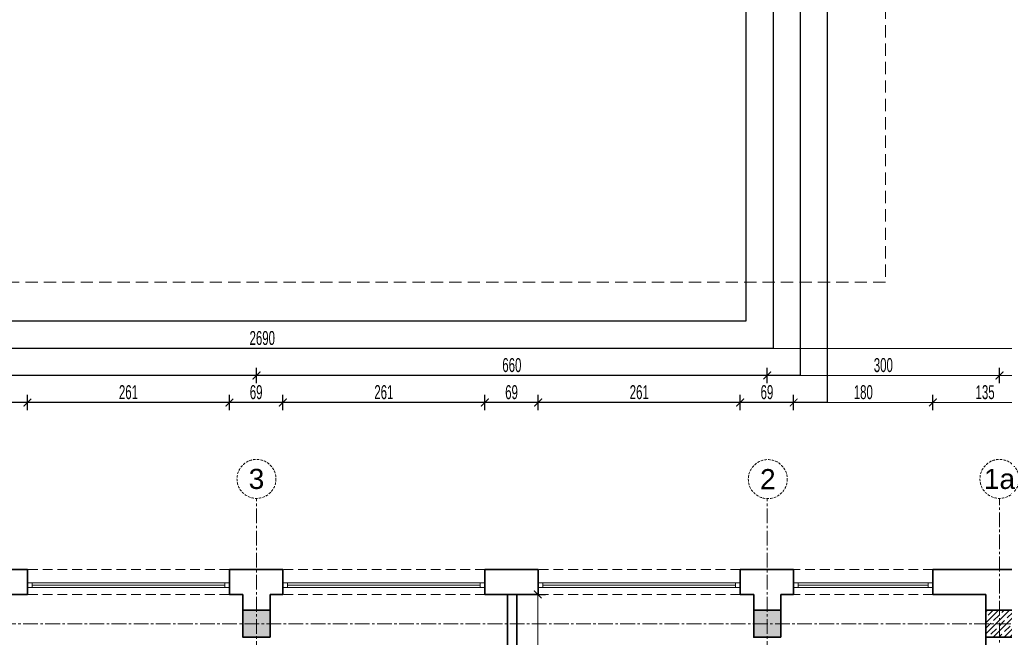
# Model space of a CAD drawing. Header units: millimetres. Extents: x 0 to 12515, y 0 to 27803.
# Tile 44 of 97: x 8078 to 9350, y 22863 to 23662. Entities that reach past the tile are written whole.
import ezdxf
from ezdxf.enums import TextEntityAlignment as Align

# ---------------------------------------------------------------- set-up
doc = ezdxf.new("R2010")
doc.units = ezdxf.units.MM
for name, pattern in [('ACAD_ISO02W100', [15, 12, -3]), ('CACHE2', [4.7625, 3.175, -1.5875]), ('CENTER2', [28.575, 19.05, -3.175, 3.175, -3.175]), ('DASHED', [19.05, 12.7, -6.35])]:
    doc.linetypes.add(name, pattern=pattern)
doc.layers.add('pomocnicze', color=51, linetype='Continuous', lineweight=30, plot=False)
doc.layers.add('powierzchnie', color=230, linetype='Continuous', lineweight=30, plot=False)
for name, color, linetype, lineweight in [('SQ_ISTN.Ściany', 140, 'Continuous', 35), ('Sq_Okna', 170, 'Continuous', 9), ('SQ_Osie', 220, 'CENTER2', 9), ('SQ_Wymiary', 7, 'Continuous', 5), ('SQ_ZAKRES_OPRACOWANIA', 7, 'ACAD_ISO02W100', 20)]:
    doc.layers.add(name, color=color, linetype=linetype, lineweight=lineweight)
doc.layers.add('SQ_Widok', color=7, linetype='DASHED', lineweight=15, true_color=0x474747)
doc.styles.add('SQ_Swis721 LtCn BT', font='swisscl.ttf', dxfattribs={"width": 0.8})
doc.styles.get("Standard").update_dxf_attribs({"font": 'arial.ttf'})
doc.dimstyles.new('SQ_100', dxfattribs={"dimscale": 100, "dimtxt": 0.18, "dimasz": 0.1, "dimexe": 0.1, "dimexo": 0.01, "dimgap": 0.04, "dimtad": 1, "dimrnd": 0.5, "dimdsep": 46, "dimtxsty": 'SQ_Swis721 LtCn BT', "dimblk": 'ARCHTICK', "dimcen": 0.1, "dimdle": 0.1, "dimclrd": 256, "dimclre": 256, "dimclrt": 256, "dimaunit": 1, "dimadec": 0, "dimazin": 0, "dimtfac": 1, "dimtix": 1, "dimtmove": 2, "dimatfit": 3, "dimldrblk": 'ARCHTICK', "dimfxl": 0.1, "dimfxlon": 1, "dimtolj": 1, "dimlwd": -1, "dimarcsym": 0})

# ---------------------------------------------------------------- blocks, each defined once
blk = doc.blocks.new('osie bud A')
at = {"layer": 'SQ_ISTN.Ściany', "lineweight": 5}
h = blk.add_hatch(dxfattribs=at)
h.set_pattern_fill('JIS_STN_1E', color=256, scale=10)
h.set_pattern_definition([(45, (46210.293, 23121.439), (-7.071068, 7.071068), []), (45, (46217.343, 23121.439), (-7.071068, 7.071068), [10, -5])])
h.paths.add_polyline_path([(25436.8, 18313.9), (25471.8, 18313.9), (25471.8, 18278.9), (25436.8, 18278.9)])
h.paths.add_polyline_path([(25436.8, 18613.9), (25471.8, 18613.9), (25471.8, 18578.9), (25436.8, 18578.9)])
h.paths.add_polyline_path([(25436.8, 19153.9), (25471.8, 19153.9), (25471.8, 19118.9), (25436.8, 19118.9)])
h.paths.add_polyline_path([(24776.8, 19153.9), (24811.8, 19153.9), (24811.8, 19118.9), (24776.8, 19118.9)])
h.paths.add_polyline_path([(24116.8, 19153.9), (24151.8, 19153.9), (24151.8, 19118.9), (24116.8, 19118.9)])
h.paths.add_polyline_path([(23456.8, 19153.9), (23491.8, 19153.9), (23491.8, 19118.9), (23456.8, 19118.9)])
h.paths.add_polyline_path([(23456.8, 18613.9), (23491.8, 18613.9), (23491.8, 18578.9), (23456.8, 18578.9)])
h.paths.add_polyline_path([(23456.8, 18313.9), (23491.8, 18313.9), (23491.8, 18278.9), (23456.8, 18278.9)])
h.paths.add_polyline_path([(23456.8, 17776.9), (23491.8, 17776.9), (23491.8, 17741.9), (23456.8, 17741.9)])
h.paths.add_polyline_path([(24116.8, 17776.9), (24151.8, 17776.9), (24151.8, 17741.9), (24116.8, 17741.9)])
h.paths.add_polyline_path([(24776.8, 17776.9), (24811.8, 17776.9), (24811.8, 17741.9), (24776.8, 17741.9)])
h.paths.add_polyline_path([(25436.8, 17776.9), (25471.8, 17776.9), (25471.8, 17741.9), (25436.8, 17741.9)])
h.paths.add_polyline_path([(24776.8, 18313.9), (24811.8, 18313.9), (24811.8, 18278.9), (24776.8, 18278.9)])
h.paths.add_polyline_path([(24776.8, 18613.9), (24811.8, 18613.9), (24811.8, 18578.9), (24776.8, 18578.9)])
h.paths.add_polyline_path([(24116.8, 18613.9), (24151.8, 18613.9), (24151.8, 18578.9), (24116.8, 18578.9)])
h.paths.add_polyline_path([(23156.8, 18313.9), (23191.8, 18313.9), (23191.8, 18278.9), (23156.8, 18278.9)])
h.paths.add_polyline_path([(24116.8, 18313.9), (24151.8, 18313.9), (24151.8, 18278.9), (24116.8, 18278.9)])
h = blk.add_hatch(dxfattribs=at)
h.set_pattern_fill('JIS_STN_1E', color=256, scale=10)
h.set_pattern_definition([(45, (41985.81, 20594.946), (-7.071068, 7.071068), []), (45, (41992.86, 20594.946), (-7.071068, 7.071068), [10, -5])])
h.paths.add_polyline_path([(22796.8, 18321.4), (22831.8, 18321.4), (22831.8, 18271.4), (22796.8, 18271.4)])
h.paths.add_polyline_path([(22796.8, 18621.4), (22831.8, 18621.4), (22831.8, 18571.4), (22796.8, 18571.4)])
h.paths.add_polyline_path([(22796.8, 17776.9), (22831.8, 17776.9), (22831.8, 17741.9), (22796.8, 17741.9)])
h.paths.add_polyline_path([(22796.8, 17953.9), (22831.8, 17953.9), (22831.8, 17918.9), (22796.8, 17918.9)])
h.paths.add_polyline_path([(23156.8, 17776.9), (23191.8, 17776.9), (23191.8, 17741.9), (23156.8, 17741.9)])
at = {"layer": 'SQ_ISTN.Ściany'}
for points in [[(23156.8, 17776.9), (23191.8, 17776.9), (23191.8, 17741.9), (23156.8, 17741.9)], [(23156.8, 17776.9), (23191.8, 17776.9), (23191.8, 17741.9), (23156.8, 17741.9)], [(23456.8, 17776.9), (23491.8, 17776.9), (23491.8, 17741.9), (23456.8, 17741.9)], [(24116.8, 17776.9), (24151.8, 17776.9), (24151.8, 17741.9), (24116.8, 17741.9)]]:
    blk.add_lwpolyline(points, close=True, dxfattribs=at)
at = {"layer": 'SQ_Osie'}
for p, q in [((23474.3, 19372.6), (23474.3, 17597.3)), ((24134.3, 19372.6), (24134.3, 17597.3)), ((23174.3, 18348.9), (23174.3, 17597.3)), ((22587.9, 17759.4), (25598.2, 17759.4))]:
    blk.add_line(p, q, dxfattribs=at)
at = {"layer": 'SQ_Osie', "linetype": 'ByBlock'}
for centre in [(23174.3, 17572.1), (23473.6, 17572.4), (24134.3, 17572.1)]:
    blk.add_circle(centre, 25.2, dxfattribs=at)
at = {"layer": 'SQ_Osie'}
for s, p in [('1a', (23174.3, 17572.1)), ('2', (23473.6, 17572.4)), ('3', (24134.3, 17572.1))]:
    blk.add_text(s, height=26, rotation=180, dxfattribs=at).set_placement(p, align=Align.MIDDLE_CENTER)
blk = doc.blocks.new('_ArchTick')
at = {"color": 0, "linetype": 'ByBlock', "const_width": 0.15}
blk.add_lwpolyline([(-0.5, -0.5), (0.5, 0.5)], dxfattribs=at)
blk = doc.blocks.new('*D1550')
at = {"layer": 'Defpoints', "color": 0, "transparency": 16777216}
for p in [(8087.6, 23167), (8018.6, 22950.9), (8087.6, 22950.9)]:
    blk.add_point(p, dxfattribs=at)
at = {"layer": 'SQ_Wymiary', "lineweight": -2, "transparency": 16777216}
for p, q in [((8018.6, 23157), (8018.6, 23177)), ((8087.6, 23157), (8087.6, 23177))]:
    blk.add_line(p, q, dxfattribs=at)
at = {"layer": 'SQ_Wymiary', "transparency": 16777216}
blk.add_line((8008.6, 23167), (8097.6, 23167), dxfattribs=at)
at = {"layer": 'SQ_Wymiary', "transparency": 16777216, "xscale": 10, "yscale": 10, "zscale": 10, "rotation": 180}
blk.add_blockref('_ArchTick', (8018.6, 23167), dxfattribs=at)
at = {"layer": 'SQ_Wymiary', "transparency": 16777216, "xscale": 10, "yscale": 10, "zscale": 10}
blk.add_blockref('_ArchTick', (8087.6, 23167), dxfattribs=at)
at = {"layer": 'SQ_Wymiary', "transparency": 16777216, "insert": (8053.1, 23180.3), "char_height": 18, "attachment_point": 5, "style": 'SQ_Swis721 LtCn BT'}
blk.add_mtext('\\A1;69', dxfattribs=at)
blk = doc.blocks.new('*D1551')
at = {"layer": 'Defpoints', "color": 0, "transparency": 16777216}
for p in [(8348.6, 23167), (8087.6, 22950.9), (8348.6, 22950.9)]:
    blk.add_point(p, dxfattribs=at)
at = {"layer": 'SQ_Wymiary', "lineweight": -2, "transparency": 16777216}
for p, q in [((8087.6, 23157), (8087.6, 23177)), ((8348.6, 23157), (8348.6, 23177))]:
    blk.add_line(p, q, dxfattribs=at)
at = {"layer": 'SQ_Wymiary', "transparency": 16777216}
blk.add_line((8077.6, 23167), (8358.6, 23167), dxfattribs=at)
at = {"layer": 'SQ_Wymiary', "transparency": 16777216, "xscale": 10, "yscale": 10, "zscale": 10, "rotation": 180}
blk.add_blockref('_ArchTick', (8087.6, 23167), dxfattribs=at)
at = {"layer": 'SQ_Wymiary', "transparency": 16777216, "xscale": 10, "yscale": 10, "zscale": 10}
blk.add_blockref('_ArchTick', (8348.6, 23167), dxfattribs=at)
at = {"layer": 'SQ_Wymiary', "transparency": 16777216, "insert": (8218.1, 23180.3), "char_height": 18, "attachment_point": 5, "style": 'SQ_Swis721 LtCn BT'}
blk.add_mtext('\\A1;261', dxfattribs=at)
blk = doc.blocks.new('*D1552')
at = {"layer": 'Defpoints', "color": 0, "transparency": 16777216}
for p in [(8417.6, 23167), (8348.6, 22950.9), (8417.6, 22950.9)]:
    blk.add_point(p, dxfattribs=at)
at = {"layer": 'SQ_Wymiary', "lineweight": -2, "transparency": 16777216}
for p, q in [((8348.6, 23157), (8348.6, 23177)), ((8417.6, 23157), (8417.6, 23177))]:
    blk.add_line(p, q, dxfattribs=at)
at = {"layer": 'SQ_Wymiary', "transparency": 16777216}
blk.add_line((8338.6, 23167), (8427.6, 23167), dxfattribs=at)
at = {"layer": 'SQ_Wymiary', "transparency": 16777216, "xscale": 10, "yscale": 10, "zscale": 10, "rotation": 180}
blk.add_blockref('_ArchTick', (8348.6, 23167), dxfattribs=at)
at = {"layer": 'SQ_Wymiary', "transparency": 16777216, "xscale": 10, "yscale": 10, "zscale": 10}
blk.add_blockref('_ArchTick', (8417.6, 23167), dxfattribs=at)
at = {"layer": 'SQ_Wymiary', "transparency": 16777216, "insert": (8383.1, 23180.3), "char_height": 18, "attachment_point": 5, "style": 'SQ_Swis721 LtCn BT'}
blk.add_mtext('\\A1;69', dxfattribs=at)
blk = doc.blocks.new('*D1553')
at = {"layer": 'Defpoints', "color": 0, "transparency": 16777216}
for p in [(8678.6, 23167), (8417.6, 22950.9), (8678.6, 22950.9)]:
    blk.add_point(p, dxfattribs=at)
at = {"layer": 'SQ_Wymiary', "lineweight": -2, "transparency": 16777216}
for p, q in [((8417.6, 23157), (8417.6, 23177)), ((8678.6, 23157), (8678.6, 23177))]:
    blk.add_line(p, q, dxfattribs=at)
at = {"layer": 'SQ_Wymiary', "transparency": 16777216}
blk.add_line((8407.6, 23167), (8688.6, 23167), dxfattribs=at)
at = {"layer": 'SQ_Wymiary', "transparency": 16777216, "xscale": 10, "yscale": 10, "zscale": 10, "rotation": 180}
blk.add_blockref('_ArchTick', (8417.6, 23167), dxfattribs=at)
at = {"layer": 'SQ_Wymiary', "transparency": 16777216, "xscale": 10, "yscale": 10, "zscale": 10}
blk.add_blockref('_ArchTick', (8678.6, 23167), dxfattribs=at)
at = {"layer": 'SQ_Wymiary', "transparency": 16777216, "insert": (8548.1, 23180.3), "char_height": 18, "attachment_point": 5, "style": 'SQ_Swis721 LtCn BT'}
blk.add_mtext('\\A1;261', dxfattribs=at)
blk = doc.blocks.new('*D1554')
at = {"layer": 'Defpoints', "color": 0, "transparency": 16777216}
for p in [(8747.6, 23167), (8678.6, 22950.9), (8747.6, 22950.9)]:
    blk.add_point(p, dxfattribs=at)
at = {"layer": 'SQ_Wymiary', "lineweight": -2, "transparency": 16777216}
for p, q in [((8678.6, 23157), (8678.6, 23177)), ((8747.6, 23157), (8747.6, 23177))]:
    blk.add_line(p, q, dxfattribs=at)
at = {"layer": 'SQ_Wymiary', "transparency": 16777216}
blk.add_line((8668.6, 23167), (8757.6, 23167), dxfattribs=at)
at = {"layer": 'SQ_Wymiary', "transparency": 16777216, "xscale": 10, "yscale": 10, "zscale": 10, "rotation": 180}
blk.add_blockref('_ArchTick', (8678.6, 23167), dxfattribs=at)
at = {"layer": 'SQ_Wymiary', "transparency": 16777216, "xscale": 10, "yscale": 10, "zscale": 10}
blk.add_blockref('_ArchTick', (8747.6, 23167), dxfattribs=at)
at = {"layer": 'SQ_Wymiary', "transparency": 16777216, "insert": (8713.1, 23180.3), "char_height": 18, "attachment_point": 5, "style": 'SQ_Swis721 LtCn BT'}
blk.add_mtext('\\A1;69', dxfattribs=at)
blk = doc.blocks.new('*D1555')
at = {"layer": 'Defpoints', "color": 0, "transparency": 16777216}
for p in [(9008.6, 23167), (8747.6, 22950.9), (9008.6, 22950.9)]:
    blk.add_point(p, dxfattribs=at)
at = {"layer": 'SQ_Wymiary', "lineweight": -2, "transparency": 16777216}
for p, q in [((8747.6, 23157), (8747.6, 23177)), ((9008.6, 23157), (9008.6, 23177))]:
    blk.add_line(p, q, dxfattribs=at)
at = {"layer": 'SQ_Wymiary', "transparency": 16777216}
blk.add_line((8737.6, 23167), (9018.6, 23167), dxfattribs=at)
at = {"layer": 'SQ_Wymiary', "transparency": 16777216, "xscale": 10, "yscale": 10, "zscale": 10, "rotation": 180}
blk.add_blockref('_ArchTick', (8747.6, 23167), dxfattribs=at)
at = {"layer": 'SQ_Wymiary', "transparency": 16777216, "xscale": 10, "yscale": 10, "zscale": 10}
blk.add_blockref('_ArchTick', (9008.6, 23167), dxfattribs=at)
at = {"layer": 'SQ_Wymiary', "transparency": 16777216, "insert": (8878.1, 23180.3), "char_height": 18, "attachment_point": 5, "style": 'SQ_Swis721 LtCn BT'}
blk.add_mtext('\\A1;261', dxfattribs=at)
blk = doc.blocks.new('*D1556')
at = {"layer": 'Defpoints', "color": 0, "transparency": 16777216}
for p in [(9077.6, 23167), (9008.6, 22950.9), (9077.6, 22950.9)]:
    blk.add_point(p, dxfattribs=at)
at = {"layer": 'SQ_Wymiary', "lineweight": -2, "transparency": 16777216}
for p, q in [((9008.6, 23157), (9008.6, 23177)), ((9077.6, 23157), (9077.6, 23177))]:
    blk.add_line(p, q, dxfattribs=at)
at = {"layer": 'SQ_Wymiary', "transparency": 16777216}
blk.add_line((8998.6, 23167), (9087.6, 23167), dxfattribs=at)
at = {"layer": 'SQ_Wymiary', "transparency": 16777216, "xscale": 10, "yscale": 10, "zscale": 10, "rotation": 180}
blk.add_blockref('_ArchTick', (9008.6, 23167), dxfattribs=at)
at = {"layer": 'SQ_Wymiary', "transparency": 16777216, "xscale": 10, "yscale": 10, "zscale": 10}
blk.add_blockref('_ArchTick', (9077.6, 23167), dxfattribs=at)
at = {"layer": 'SQ_Wymiary', "transparency": 16777216, "insert": (9043.1, 23180.3), "char_height": 18, "attachment_point": 5, "style": 'SQ_Swis721 LtCn BT'}
blk.add_mtext('\\A1;69', dxfattribs=at)
blk = doc.blocks.new('*D1557')
at = {"layer": 'Defpoints', "color": 0, "transparency": 16777216}
for p in [(9077.6, 23167), (9077.6, 22950.9), (9257.6, 22950.9)]:
    blk.add_point(p, dxfattribs=at)
at = {"layer": 'SQ_Wymiary', "lineweight": -2, "transparency": 16777216}
for p, q in [((9077.6, 23157), (9077.6, 23177)), ((9257.6, 23157), (9257.6, 23177))]:
    blk.add_line(p, q, dxfattribs=at)
at = {"layer": 'SQ_Wymiary', "transparency": 16777216}
blk.add_line((9267.6, 23167), (9067.6, 23167), dxfattribs=at)
at = {"layer": 'SQ_Wymiary', "transparency": 16777216, "xscale": 10, "yscale": 10, "zscale": 10, "rotation": 180}
blk.add_blockref('_ArchTick', (9077.6, 23167), dxfattribs=at)
at = {"layer": 'SQ_Wymiary', "transparency": 16777216, "xscale": 10, "yscale": 10, "zscale": 10}
blk.add_blockref('_ArchTick', (9257.6, 23167), dxfattribs=at)
at = {"layer": 'SQ_Wymiary', "transparency": 16777216, "insert": (9167.6, 23180.3), "char_height": 18, "attachment_point": 5, "style": 'SQ_Swis721 LtCn BT'}
blk.add_mtext('\\A1;180', dxfattribs=at)
blk = doc.blocks.new('*D1558')
at = {"layer": 'Defpoints', "color": 0, "transparency": 16777216}
for p in [(9257.6, 23167), (9257.6, 22950.9), (9392.4, 22950.9)]:
    blk.add_point(p, dxfattribs=at)
at = {"layer": 'SQ_Wymiary', "lineweight": -2, "transparency": 16777216}
for p, q in [((9257.6, 23157), (9257.6, 23177)), ((9392.4, 23157), (9392.4, 23177))]:
    blk.add_line(p, q, dxfattribs=at)
at = {"layer": 'SQ_Wymiary', "transparency": 16777216}
blk.add_line((9402.4, 23167), (9247.6, 23167), dxfattribs=at)
at = {"layer": 'SQ_Wymiary', "transparency": 16777216, "xscale": 10, "yscale": 10, "zscale": 10, "rotation": 180}
blk.add_blockref('_ArchTick', (9257.6, 23167), dxfattribs=at)
at = {"layer": 'SQ_Wymiary', "transparency": 16777216, "xscale": 10, "yscale": 10, "zscale": 10}
blk.add_blockref('_ArchTick', (9392.4, 23167), dxfattribs=at)
at = {"layer": 'SQ_Wymiary', "transparency": 16777216, "insert": (9325, 23180.3), "char_height": 18, "attachment_point": 5, "style": 'SQ_Swis721 LtCn BT'}
blk.add_mtext('\\A1;135', dxfattribs=at)
blk = doc.blocks.new('*D1406')
at = {"layer": 'Defpoints', "color": 0, "transparency": 16777216}
for p in [(6792.1, 23399.2), (9732.7, 23399.2), (7407.1, 23330.2)]:
    blk.add_point(p, dxfattribs=at)
at = {"layer": 'SQ_Wymiary', "lineweight": -2, "transparency": 16777216}
for p, q in [((6802.1, 23399.2), (6782.1, 23399.2)), ((6802.1, 23330.2), (6782.1, 23330.2))]:
    blk.add_line(p, q, dxfattribs=at)
at = {"layer": 'SQ_Wymiary', "transparency": 16777216}
blk.add_line((6792.1, 23320.2), (6792.1, 23409.2), dxfattribs=at)
at = {"layer": 'SQ_Wymiary', "transparency": 16777216, "xscale": 10, "yscale": 10, "zscale": 10}
for p, rotation in [((6792.1, 23399.2), 90), ((6792.1, 23330.2), 270)]:
    blk.add_blockref('_ArchTick', p, dxfattribs=dict(at, rotation=rotation))
at = {"layer": 'SQ_Wymiary', "transparency": 16777216, "insert": (6778.9, 23364.7), "char_height": 18, "attachment_point": 5, "rotation": 90, "style": 'SQ_Swis721 LtCn BT'}
blk.add_mtext('\\A1;69', dxfattribs=at)
blk = doc.blocks.new('*D1407')
at = {"layer": 'Defpoints', "color": 0, "transparency": 16777216}
for p in [(9732.7, 23660.2), (6792.1, 23399.2), (9732.7, 23399.2)]:
    blk.add_point(p, dxfattribs=at)
at = {"layer": 'SQ_Wymiary', "transparency": 16777216}
blk.add_line((6792.1, 23670.2), (6792.1, 23389.2), dxfattribs=at)
at = {"layer": 'SQ_Wymiary', "lineweight": -2, "transparency": 16777216}
for p, q in [((6802.1, 23660.2), (6782.1, 23660.2)), ((6802.1, 23399.2), (6782.1, 23399.2))]:
    blk.add_line(p, q, dxfattribs=at)
at = {"layer": 'SQ_Wymiary', "transparency": 16777216, "xscale": 10, "yscale": 10, "zscale": 10}
for p, rotation in [((6792.1, 23660.2), 90), ((6792.1, 23399.2), 270)]:
    blk.add_blockref('_ArchTick', p, dxfattribs=dict(at, rotation=rotation))
at = {"layer": 'SQ_Wymiary', "transparency": 16777216, "insert": (6778.9, 23529.7), "char_height": 18, "attachment_point": 5, "rotation": 90, "style": 'SQ_Swis721 LtCn BT'}
blk.add_mtext('\\A1;261', dxfattribs=at)
blk = doc.blocks.new('*D1408')
at = {"layer": 'Defpoints', "color": 0, "transparency": 16777216}
for p in [(6792.1, 23729.2), (9732.7, 23729.2), (9732.7, 23660.2)]:
    blk.add_point(p, dxfattribs=at)
at = {"layer": 'SQ_Wymiary', "lineweight": -2, "transparency": 16777216}
for p, q in [((6802.1, 23729.2), (6782.1, 23729.2)), ((6802.1, 23660.2), (6782.1, 23660.2))]:
    blk.add_line(p, q, dxfattribs=at)
at = {"layer": 'SQ_Wymiary', "transparency": 16777216}
blk.add_line((6792.1, 23650.2), (6792.1, 23739.2), dxfattribs=at)
at = {"layer": 'SQ_Wymiary', "transparency": 16777216, "xscale": 10, "yscale": 10, "zscale": 10}
for p, rotation in [((6792.1, 23729.2), 90), ((6792.1, 23660.2), 270)]:
    blk.add_blockref('_ArchTick', p, dxfattribs=dict(at, rotation=rotation))
at = {"layer": 'SQ_Wymiary', "transparency": 16777216, "insert": (6778.9, 23694.7), "char_height": 18, "attachment_point": 5, "rotation": 90, "style": 'SQ_Swis721 LtCn BT'}
blk.add_mtext('\\A1;69', dxfattribs=at)
blk = doc.blocks.new('*D1445')
at = {"layer": 'Defpoints', "color": 0, "transparency": 16777216}
for p in [(10611, 23045.6), (0, 22994.9), (10551.7, 22994.9)]:
    blk.add_point(p, dxfattribs=at)
at = {"layer": 'SQ_Wymiary', "transparency": 16777216}
blk.add_line((10551.7, 23055.6), (10551.7, 22984.9), dxfattribs=at)
at = {"layer": 'SQ_Wymiary', "lineweight": -2, "transparency": 16777216}
for p, q in [((10561.7, 23045.6), (10541.7, 23045.6)), ((10541.7, 22994.9), (10561.7, 22994.9))]:
    blk.add_line(p, q, dxfattribs=at)
at = {"layer": 'SQ_Wymiary', "transparency": 16777216, "xscale": 10, "yscale": 10, "zscale": 10}
for p, rotation in [((10551.7, 23045.6), 90), ((10551.7, 22994.9), 270)]:
    blk.add_blockref('_ArchTick', p, dxfattribs=dict(at, rotation=rotation))
at = {"layer": 'SQ_Wymiary', "transparency": 16777216, "insert": (10538.5, 23020.2), "char_height": 18, "attachment_point": 5, "rotation": 90, "style": 'SQ_Swis721 LtCn BT'}
blk.add_mtext('\\A1;50.5', dxfattribs=at)
blk = doc.blocks.new('*D1807')
at = {"layer": 'Defpoints', "color": 0, "transparency": 16777216}
for p in [(8720, 22918.9), (8747, 22918.9), (8720, 22320.9)]:
    blk.add_point(p, dxfattribs=at)
at = {"layer": 'SQ_Wymiary', "transparency": 16777216}
blk.add_line((8747, 22310.9), (8747, 22928.9), dxfattribs=at)
at = {"layer": 'SQ_Wymiary', "lineweight": -2, "transparency": 16777216}
for p, q in [((8737, 22918.9), (8757, 22918.9)), ((8737, 22320.9), (8757, 22320.9))]:
    blk.add_line(p, q, dxfattribs=at)
at = {"layer": 'SQ_Wymiary', "transparency": 16777216, "xscale": 10, "yscale": 10, "zscale": 10}
for p, rotation in [((8747, 22918.9), 90), ((8747, 22320.9), 270)]:
    blk.add_blockref('_ArchTick', p, dxfattribs=dict(at, rotation=rotation))
at = {"layer": 'SQ_Wymiary', "transparency": 16777216, "insert": (8733.8, 22619.9), "char_height": 18, "attachment_point": 5, "rotation": 90, "style": 'SQ_Swis721 LtCn BT'}
blk.add_mtext('\\A1;598', dxfattribs=at)
blk = doc.blocks.new('*D1846')
at = {"layer": 'Defpoints', "color": 0, "transparency": 16777216}
for p in [(8383.5, 23202), (7723.5, 22950.9), (8383.5, 22950.9)]:
    blk.add_point(p, dxfattribs=at)
at = {"layer": 'SQ_Wymiary', "lineweight": -2, "transparency": 16777216}
for p, q in [((7723.5, 23192), (7723.5, 23212)), ((8383.5, 23192), (8383.5, 23212))]:
    blk.add_line(p, q, dxfattribs=at)
at = {"layer": 'SQ_Wymiary', "transparency": 16777216}
blk.add_line((7713.5, 23202), (8393.5, 23202), dxfattribs=at)
at = {"layer": 'SQ_Wymiary', "transparency": 16777216, "xscale": 10, "yscale": 10, "zscale": 10, "rotation": 180}
blk.add_blockref('_ArchTick', (7723.5, 23202), dxfattribs=at)
at = {"layer": 'SQ_Wymiary', "transparency": 16777216, "xscale": 10, "yscale": 10, "zscale": 10}
blk.add_blockref('_ArchTick', (8383.5, 23202), dxfattribs=at)
at = {"layer": 'SQ_Wymiary', "transparency": 16777216, "insert": (8053.5, 23215.3), "char_height": 18, "attachment_point": 5, "style": 'SQ_Swis721 LtCn BT'}
blk.add_mtext('\\A1;660', dxfattribs=at)
blk = doc.blocks.new('*D1847')
at = {"layer": 'Defpoints', "color": 0, "transparency": 16777216}
for p in [(9043.5, 23202), (8383.5, 22950.9), (9043.5, 22950.9)]:
    blk.add_point(p, dxfattribs=at)
at = {"layer": 'SQ_Wymiary', "lineweight": -2, "transparency": 16777216}
for p, q in [((8383.5, 23192), (8383.5, 23212)), ((9043.5, 23192), (9043.5, 23212))]:
    blk.add_line(p, q, dxfattribs=at)
at = {"layer": 'SQ_Wymiary', "transparency": 16777216}
blk.add_line((8373.5, 23202), (9053.5, 23202), dxfattribs=at)
at = {"layer": 'SQ_Wymiary', "transparency": 16777216, "xscale": 10, "yscale": 10, "zscale": 10, "rotation": 180}
blk.add_blockref('_ArchTick', (8383.5, 23202), dxfattribs=at)
at = {"layer": 'SQ_Wymiary', "transparency": 16777216, "xscale": 10, "yscale": 10, "zscale": 10}
blk.add_blockref('_ArchTick', (9043.5, 23202), dxfattribs=at)
at = {"layer": 'SQ_Wymiary', "transparency": 16777216, "insert": (8713.5, 23215.3), "char_height": 18, "attachment_point": 5, "style": 'SQ_Swis721 LtCn BT'}
blk.add_mtext('\\A1;660', dxfattribs=at)
blk = doc.blocks.new('*D1848')
at = {"layer": 'Defpoints', "color": 0, "transparency": 16777216}
for p in [(9343.5, 23202), (9043.5, 22950.9), (9343.5, 22950.9)]:
    blk.add_point(p, dxfattribs=at)
at = {"layer": 'SQ_Wymiary', "lineweight": -2, "transparency": 16777216}
for p, q in [((9043.5, 23192), (9043.5, 23212)), ((9343.5, 23192), (9343.5, 23212))]:
    blk.add_line(p, q, dxfattribs=at)
at = {"layer": 'SQ_Wymiary', "transparency": 16777216}
blk.add_line((9033.5, 23202), (9353.5, 23202), dxfattribs=at)
at = {"layer": 'SQ_Wymiary', "transparency": 16777216, "xscale": 10, "yscale": 10, "zscale": 10, "rotation": 180}
blk.add_blockref('_ArchTick', (9043.5, 23202), dxfattribs=at)
at = {"layer": 'SQ_Wymiary', "transparency": 16777216, "xscale": 10, "yscale": 10, "zscale": 10}
blk.add_blockref('_ArchTick', (9343.5, 23202), dxfattribs=at)
at = {"layer": 'SQ_Wymiary', "transparency": 16777216, "insert": (9193.5, 23215.3), "char_height": 18, "attachment_point": 5, "style": 'SQ_Swis721 LtCn BT'}
blk.add_mtext('\\A1;300', dxfattribs=at)
blk = doc.blocks.new('*D1849')
at = {"layer": 'Defpoints', "color": 0, "transparency": 16777216}
for p in [(9702.5, 23202), (9343.5, 22950.9), (9702.5, 22950.9)]:
    blk.add_point(p, dxfattribs=at)
at = {"layer": 'SQ_Wymiary', "lineweight": -2, "transparency": 16777216}
for p, q in [((9343.5, 23192), (9343.5, 23212)), ((9702.5, 23192), (9702.5, 23212))]:
    blk.add_line(p, q, dxfattribs=at)
at = {"layer": 'SQ_Wymiary', "transparency": 16777216}
blk.add_line((9333.5, 23202), (9712.5, 23202), dxfattribs=at)
at = {"layer": 'SQ_Wymiary', "transparency": 16777216, "xscale": 10, "yscale": 10, "zscale": 10, "rotation": 180}
blk.add_blockref('_ArchTick', (9343.5, 23202), dxfattribs=at)
at = {"layer": 'SQ_Wymiary', "transparency": 16777216, "xscale": 10, "yscale": 10, "zscale": 10}
blk.add_blockref('_ArchTick', (9702.5, 23202), dxfattribs=at)
at = {"layer": 'SQ_Wymiary', "transparency": 16777216, "insert": (9523, 23215.3), "char_height": 18, "attachment_point": 5, "style": 'SQ_Swis721 LtCn BT'}
blk.add_mtext('\\A1;359', dxfattribs=at)
blk = doc.blocks.new('*D1850')
at = {"layer": 'Defpoints', "color": 0, "transparency": 16777216}
for p in [(6757, 23063.9), (9806, 23063.9), (9806, 22880.9)]:
    blk.add_point(p, dxfattribs=at)
at = {"layer": 'SQ_Wymiary', "transparency": 16777216}
blk.add_line((6757, 22870.9), (6757, 23073.9), dxfattribs=at)
at = {"layer": 'SQ_Wymiary', "lineweight": -2, "transparency": 16777216}
for p, q in [((6767, 23063.9), (6747, 23063.9)), ((6767, 22880.9), (6747, 22880.9))]:
    blk.add_line(p, q, dxfattribs=at)
at = {"layer": 'SQ_Wymiary', "transparency": 16777216, "xscale": 10, "yscale": 10, "zscale": 10}
for p, rotation in [((6757, 23063.9), 90), ((6757, 22880.9), 270)]:
    blk.add_blockref('_ArchTick', p, dxfattribs=dict(at, rotation=rotation))
at = {"layer": 'SQ_Wymiary', "transparency": 16777216, "insert": (6743.8, 22972.4), "char_height": 18, "attachment_point": 5, "rotation": 90, "style": 'SQ_Swis721 LtCn BT'}
blk.add_mtext('\\A1;183', dxfattribs=at)
blk = doc.blocks.new('*D1427')
at = {"layer": 'Defpoints', "color": 0, "transparency": 16777216}
for p in [(6756.8, 23363.9), (9806, 23363.9), (9806, 23063.9)]:
    blk.add_point(p, dxfattribs=at)
at = {"layer": 'SQ_Wymiary', "transparency": 16777216}
blk.add_line((6756.8, 23053.9), (6756.8, 23373.9), dxfattribs=at)
at = {"layer": 'SQ_Wymiary', "lineweight": -2, "transparency": 16777216}
for p, q in [((6766.8, 23363.9), (6746.8, 23363.9)), ((6766.8, 23063.9), (6746.8, 23063.9))]:
    blk.add_line(p, q, dxfattribs=at)
at = {"layer": 'SQ_Wymiary', "transparency": 16777216, "xscale": 10, "yscale": 10, "zscale": 10}
for p, rotation in [((6756.8, 23363.9), 90), ((6756.8, 23063.9), 270)]:
    blk.add_blockref('_ArchTick', p, dxfattribs=dict(at, rotation=rotation))
at = {"layer": 'SQ_Wymiary', "transparency": 16777216, "insert": (6743.6, 23213.9), "char_height": 18, "attachment_point": 5, "rotation": 90, "style": 'SQ_Swis721 LtCn BT'}
blk.add_mtext('\\A1;300', dxfattribs=at)
blk = doc.blocks.new('*D1428')
at = {"layer": 'Defpoints', "color": 0, "transparency": 16777216}
for p in [(6756.8, 24023.9), (9806, 24023.9), (9806, 23363.9)]:
    blk.add_point(p, dxfattribs=at)
at = {"layer": 'SQ_Wymiary', "transparency": 16777216}
blk.add_line((6756.8, 23353.9), (6756.8, 24033.9), dxfattribs=at)
at = {"layer": 'SQ_Wymiary', "lineweight": -2, "transparency": 16777216}
for p, q in [((6766.8, 24023.9), (6746.8, 24023.9)), ((6766.8, 23363.9), (6746.8, 23363.9))]:
    blk.add_line(p, q, dxfattribs=at)
at = {"layer": 'SQ_Wymiary', "transparency": 16777216, "xscale": 10, "yscale": 10, "zscale": 10}
for p, rotation in [((6756.8, 24023.9), 90), ((6756.8, 23363.9), 270)]:
    blk.add_blockref('_ArchTick', p, dxfattribs=dict(at, rotation=rotation))
at = {"layer": 'SQ_Wymiary', "transparency": 16777216, "insert": (6743.6, 23693.9), "char_height": 18, "attachment_point": 5, "rotation": 90, "style": 'SQ_Swis721 LtCn BT'}
blk.add_mtext('\\A1;660', dxfattribs=at)
blk = doc.blocks.new('*D1858')
at = {"layer": 'Defpoints', "color": 0, "transparency": 16777216}
for p in [(9736, 23237), (7046, 22918.9), (9736, 22918.9)]:
    blk.add_point(p, dxfattribs=at)
at = {"layer": 'SQ_Wymiary', "lineweight": -2, "transparency": 16777216}
for p, q in [((7046, 23227), (7046, 23247)), ((9736, 23227), (9736, 23247))]:
    blk.add_line(p, q, dxfattribs=at)
at = {"layer": 'SQ_Wymiary', "transparency": 16777216}
blk.add_line((7036, 23237), (9746, 23237), dxfattribs=at)
at = {"layer": 'SQ_Wymiary', "transparency": 16777216, "xscale": 10, "yscale": 10, "zscale": 10, "rotation": 180}
blk.add_blockref('_ArchTick', (7046, 23237), dxfattribs=at)
at = {"layer": 'SQ_Wymiary', "transparency": 16777216, "xscale": 10, "yscale": 10, "zscale": 10}
blk.add_blockref('_ArchTick', (9736, 23237), dxfattribs=at)
at = {"layer": 'SQ_Wymiary', "transparency": 16777216, "insert": (8391, 23250.3), "char_height": 18, "attachment_point": 5, "style": 'SQ_Swis721 LtCn BT'}
blk.add_mtext('\\A1;2690', dxfattribs=at)
blk = doc.blocks.new('*D1859')
at = {"layer": 'Defpoints', "color": 0, "transparency": 16777216}
for p in [(6721.8, 24041.4), (9768, 24041.4), (9702.5, 22950.9)]:
    blk.add_point(p, dxfattribs=at)
at = {"layer": 'SQ_Wymiary', "transparency": 16777216}
blk.add_line((6721.8, 22940.9), (6721.8, 24051.4), dxfattribs=at)
at = {"layer": 'SQ_Wymiary', "lineweight": -2, "transparency": 16777216}
for p, q in [((6731.8, 24041.4), (6711.8, 24041.4)), ((6731.8, 22950.9), (6711.8, 22950.9))]:
    blk.add_line(p, q, dxfattribs=at)
at = {"layer": 'SQ_Wymiary', "transparency": 16777216, "xscale": 10, "yscale": 10, "zscale": 10}
for p, rotation in [((6721.8, 24041.4), 90), ((6721.8, 22950.9), 270)]:
    blk.add_blockref('_ArchTick', p, dxfattribs=dict(at, rotation=rotation))
at = {"layer": 'SQ_Wymiary', "transparency": 16777216, "insert": (6708.6, 23496.2), "char_height": 18, "attachment_point": 5, "rotation": 90, "style": 'SQ_Swis721 LtCn BT'}
blk.add_mtext('\\A1;1090.5', dxfattribs=at)

msp = doc.modelspace()

# ---------------------------------------------------------------- linework, layer by layer
at = {"layer": 'pomocnicze'}
for points in [[(12158.958, 20818.99), (12158.958, 26223.233), (9016.048, 26223.233), (9016.048, 25510.348), (9016.048, 25101.415), (9016.048, 23272.046), (6721.77, 23272.046), (6724.54, 20818.99)], [(12123.958, 20853.99), (12123.958, 26188.233), (9051.048, 26188.233), (9051.048, 25510.348), (9051.048, 25101.415), (9051.048, 23237.046), (6756.799, 23237.046), (6759.511, 20853.99)], [(12088.958, 20888.99), (12088.958, 26153.233), (9086.048, 26153.233), (9086.048, 25510.348), (9086.048, 25101.415), (9086.048, 23202.046), (6791.828, 23202.046), (6794.482, 20888.99)], [(12053.958, 20923.99), (12053.958, 26118.233), (9121.048, 26118.233), (9121.048, 25510.348), (9121.048, 25510.348), (9121.048, 25101.415), (9121.048, 25101.415), (9121.048, 23167.046), (6826.857, 23167.046), (6829.453, 20923.99)]]:
    msp.add_lwpolyline(points, close=True, dxfattribs=at)
at = {"layer": 'powierzchnie'}
for p, q in [((8708.181, 22320.913), (8708.035, 22918.913)), ((8720.181, 22320.913), (8720.035, 22918.913))]:
    msp.add_line(p, q, dxfattribs=at)
at = {"layer": 'SQ_ISTN.Ściany'}
for p, q in [((8087.584, 22950.913), (8018.584, 22950.913)), ((8087.584, 22918.913), (8087.584, 22950.913)), ((8417.584, 22950.913), (8348.584, 22950.913)), ((8348.584, 22918.913), (8348.584, 22950.913)), ((8417.584, 22918.913), (8417.584, 22950.913)), ((8747.584, 22950.913), (8678.584, 22950.913)), ((8678.584, 22918.913), (8678.584, 22950.913)), ((8747.584, 22918.913), (8747.584, 22950.913)), ((9077.584, 22950.913), (9008.584, 22950.913)), ((9008.584, 22918.913), (9008.584, 22950.913)), ((9077.584, 22918.913), (9077.584, 22950.913)), ((9392.351, 22950.913), (9257.584, 22950.913)), ((9257.584, 22918.913), (9257.584, 22950.913)), ((8087.584, 22918.913), (8018.584, 22918.913)), ((8366.043, 22918.913), (8348.584, 22918.913)), ((8366.048, 22898.413), (8366.043, 22918.913)), ((8417.584, 22918.913), (8401.043, 22918.913)), ((8401.048, 22898.413), (8401.043, 22918.913)), ((8747.584, 22918.913), (8678.584, 22918.913)), ((9026.043, 22918.913), (9008.584, 22918.913)), ((9026.048, 22898.413), (9026.043, 22918.913)), ((9077.584, 22918.913), (9061.043, 22918.913)), ((9061.048, 22898.413), (9061.043, 22918.913)), ((9326.048, 22918.913), (9257.584, 22918.913)), ((9326.048, 22320.913), (9326.048, 22918.913))]:
    msp.add_line(p, q, dxfattribs=at)
msp.add_lwpolyline([(8708.035, 22918.913), (8720.035, 22918.913), (8720.035, 22320.913), (8708.035, 22320.913)], close=True, dxfattribs=at)
at = {"layer": 'Sq_Okna'}
for p, q in [((8093.584, 22933.913), (8342.584, 22933.913)), ((8093.584, 22930.913), (8342.584, 22930.913)), ((8093.584, 22927.913), (8342.584, 22927.913)), ((8423.584, 22933.913), (8672.584, 22933.913)), ((8423.584, 22930.913), (8672.584, 22930.913)), ((8423.584, 22927.913), (8672.584, 22927.913)), ((8753.584, 22933.913), (9002.584, 22933.913)), ((8753.584, 22930.913), (9002.584, 22930.913)), ((8753.584, 22927.913), (9002.584, 22927.913)), ((9083.584, 22933.913), (9251.584, 22933.913)), ((9083.584, 22930.913), (9251.584, 22930.913)), ((9083.584, 22927.913), (9251.584, 22927.913))]:
    msp.add_line(p, q, dxfattribs=at)
for points in [[(8093.584, 22933.913), (8093.584, 22927.913), (8087.584, 22927.913), (8087.584, 22933.913)], [(8348.584, 22933.913), (8348.584, 22927.913), (8342.584, 22927.913), (8342.584, 22933.913)], [(8423.584, 22933.913), (8423.584, 22927.913), (8417.584, 22927.913), (8417.584, 22933.913)], [(8678.584, 22933.913), (8678.584, 22927.913), (8672.584, 22927.913), (8672.584, 22933.913)], [(8753.584, 22933.913), (8753.584, 22927.913), (8747.584, 22927.913), (8747.584, 22933.913)], [(9008.584, 22933.913), (9008.584, 22927.913), (9002.584, 22927.913), (9002.584, 22933.913)], [(9083.584, 22933.913), (9083.584, 22927.913), (9077.584, 22927.913), (9077.584, 22933.913)], [(9257.584, 22933.913), (9257.584, 22927.913), (9251.584, 22927.913), (9251.584, 22933.913)]]:
    msp.add_lwpolyline(points, close=True, dxfattribs=at)
at = {"layer": 'SQ_Widok'}
for p, q in [((8348.584, 22950.913), (8087.584, 22950.913)), ((8678.584, 22950.913), (8417.584, 22950.913)), ((9008.584, 22950.913), (8747.584, 22950.913)), ((9257.584, 22950.913), (9077.584, 22950.913)), ((8348.584, 22918.913), (8087.584, 22918.913)), ((8678.584, 22918.913), (8417.584, 22918.913)), ((9008.584, 22918.913), (8747.584, 22918.913)), ((9257.584, 22918.913), (9077.584, 22918.913))]:
    msp.add_line(p, q, dxfattribs=at)
for points in [[(8348.584, 22950.913), (8087.584, 22950.913)], [(8678.584, 22950.913), (8417.584, 22950.913)], [(9008.584, 22950.913), (8747.584, 22950.913)], [(9257.584, 22950.913), (9077.584, 22950.913)], [(8348.584, 22918.913), (8087.584, 22918.913)], [(8678.584, 22918.913), (8417.584, 22918.913)], [(9008.584, 22918.913), (8747.584, 22918.913)], [(9257.584, 22918.913), (9077.584, 22918.913)]]:
    msp.add_lwpolyline(points, dxfattribs=at)
at = {"layer": 'SQ_ZAKRES_OPRACOWANIA', "linetype": 'CACHE2', "ltscale": 5}
msp.add_lwpolyline([(11586.048, 26960.741), (10663.548, 26960.741), (10663.548, 26918.209), (10563.548, 27003.273), (10563.548, 26960.741), (9196.175, 26960.741), (9196.175, 26218.609), (9238.707, 26218.609), (9153.643, 26118.609), (9196.175, 26118.609), (9196.175, 24683.677), (9238.707, 24683.677), (9153.643, 24583.677), (9196.175, 24583.677), (9196.175, 23322.699), (8020.905, 23322.699), (8020.905, 23280.167), (7920.905, 23365.231), (7920.905, 23322.699), (6981.053, 23322.699), (6981.053, 22093.849)], dxfattribs=at)

# ---------------------------------------------------------------- block references
at = {"layer": 'SQ_ZAKRES_OPRACOWANIA', "linetype": 'CACHE2', "ltscale": 5, "rotation": 180}
msp.add_blockref('osie bud A', (32517.844, 40640.358), dxfattribs=at)

# ---------------------------------------------------------------- dimensions: what is measured, and where the dimension line sits
at = {"layer": 'SQ_Wymiary'}
for base, p1, p2, picture, middle in [((6721.77, 24041.413), (9702.466, 22950.913), (9768.048, 24041.413), '*D1859', (6708.552, 23496.163)), ((6756.799, 24023.913), (9806.048, 23363.913), (9806.048, 24023.913), '*D1428', (6743.581, 23693.913)), ((6792.116, 23729.206), (9732.708, 23660.206), (9732.708, 23729.206), '*D1408', (6778.898, 23694.706)), ((6792.116, 23399.206), (9732.708, 23660.206), (9732.708, 23399.206), '*D1407', (6778.898, 23529.706)), ((6792.116, 23399.206), (7407.116, 23330.206), (9732.708, 23399.206), '*D1406', (6778.898, 23364.706)), ((6756.799, 23363.913), (9806.048, 23063.913), (9806.048, 23363.913), '*D1427', (6743.569, 23213.913)), ((6757, 23063.913), (9806.048, 22880.913), (9806.048, 23063.913), '*D1850', (6743.77, 22972.413)), ((10551.73801, 22994.90781), (10611.0484, 23045.55279), (0, 22994.90781), '*D1445', (10538.5198, 23020.2303)), ((8746.985, 22918.913), (8720.035, 22320.913), (8720.035, 22918.913), '*D1807', (8733.767, 22619.913))]:
    dim = msp.add_linear_dim(base=base, p1=p1, p2=p2, angle=90, dimstyle='SQ_100', dxfattribs=at)
    dim.commit()
    dim.dimension.update_dxf_attribs({"geometry": picture, "text_midpoint": middle})
for base, p1, p2, picture, middle in [((9736.0484, 23237.04603), (7046.04339, 22918.91704), (9736.0484, 22918.91704), '*D1858', (8391.04589, 23250.26425)), ((8383.548, 23202.046), (7723.548, 22950.913), (8383.548, 22950.913), '*D1846', (8053.548, 23215.264)), ((9043.548, 23202.046), (8383.548, 22950.913), (9043.548, 22950.913), '*D1847', (8713.548, 23215.264)), ((9343.548, 23202.046), (9043.548, 22950.913), (9343.548, 22950.913), '*D1848', (9193.548, 23215.276)), ((9702.466, 23202.046), (9343.548, 22950.913), (9702.466, 22950.913), '*D1849', (9523.007, 23215.276)), ((8087.584, 23167.046), (8018.584, 22950.913), (8087.584, 22950.913), '*D1550', (8053.084, 23180.264)), ((8348.584, 23167.046), (8087.584, 22950.913), (8348.584, 22950.913), '*D1551', (8218.084, 23180.264)), ((8417.584, 23167.046), (8348.584, 22950.913), (8417.584, 22950.913), '*D1552', (8383.084, 23180.264)), ((8678.584, 23167.046), (8417.584, 22950.913), (8678.584, 22950.913), '*D1553', (8548.084, 23180.264)), ((8747.584, 23167.046), (8678.584, 22950.913), (8747.584, 22950.913), '*D1554', (8713.084, 23180.264)), ((9008.584, 23167.046), (8747.584, 22950.913), (9008.584, 22950.913), '*D1555', (8878.084, 23180.264)), ((9077.584, 23167.046), (9008.584, 22950.913), (9077.584, 22950.913), '*D1556', (9043.084, 23180.264)), ((9077.584, 23167.046), (9257.584, 22950.913), (9077.584, 22950.913), '*D1557', (9167.584, 23180.264)), ((9257.584, 23167.046), (9392.351, 22950.913), (9257.584, 22950.913), '*D1558', (9324.968, 23180.276))]:
    dim = msp.add_linear_dim(base=base, p1=p1, p2=p2, dimstyle='SQ_100', dxfattribs=at)
    dim.commit()
    dim.dimension.update_dxf_attribs({"geometry": picture, "text_midpoint": middle})

doc.saveas('drawing.dxf')
